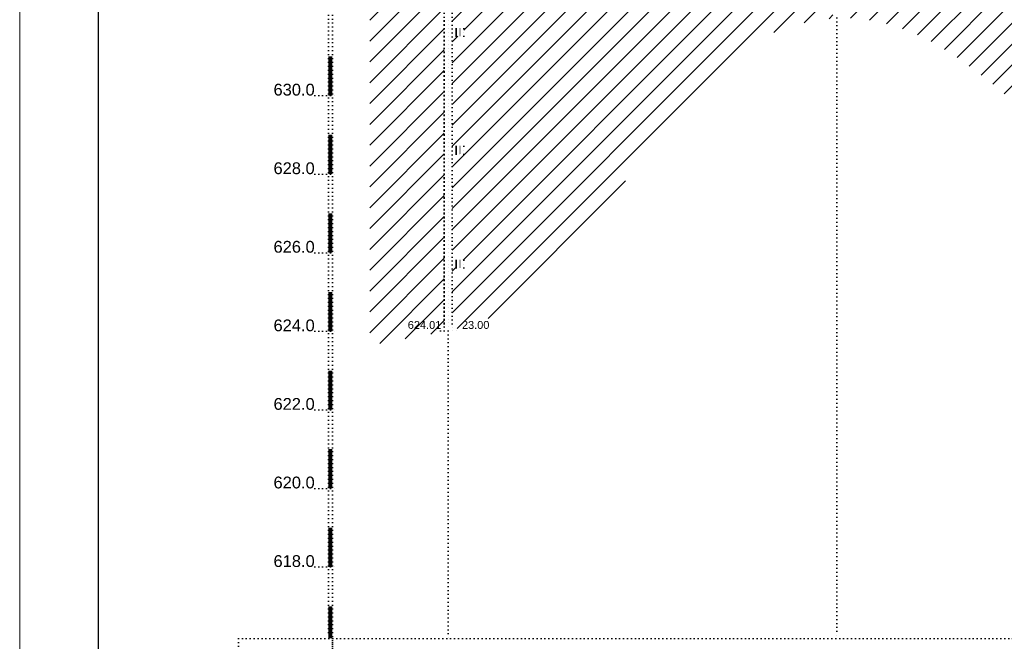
# Model space of a CAD drawing. Header units: millimetres. Extents: x -56135 to 1694203, y -446411 to -23139.
# Tile 51 of 256: x 324717 to 349799, y -137666 to -121844. Entities that reach past the tile are written whole.
import ezdxf

# ---------------------------------------------------------------- set-up
doc = ezdxf.new("R2010")
doc.units = ezdxf.units.MM
doc.linetypes.add('CONTI', pattern=[1, 0, 1])
for name, color, linetype in [('CUT_LRS', 7, 'CONTI'), ('CUT_TST', 7, 'CONTI'), ('ТОЛСТЫЕ_ОСНОВНЫЕ', 6, 'Continuous')]:
    doc.layers.add(name, color=color, linetype=linetype)
doc.layers.add('ТОНКИЕ', color=7, linetype='Continuous', lineweight=9)
doc.styles.get("Standard").update_dxf_attribs({"font": 'arial.ttf'})
pattern_1 = [(45, (-706.807, 158.2672), (-2.65165, 2.65165), [])]

# ---------------------------------------------------------------- blocks, each defined once
blk = doc.blocks.new('*U42')
at = {"layer": 'ТОЛСТЫЕ_ОСНОВНЫЕ', "color": 6}
blk.add_lwpolyline([(20, 5), (1256, 5), (1256, 589), (20, 589)], close=True, dxfattribs=at)
at = {"layer": 'ТОНКИЕ'}
blk.add_lwpolyline([(0, 0), (1261, 0), (1261, 594), (0, 594)], close=True, dxfattribs=at)
blk = doc.blocks.new('UZ_970')
at = {"layer": 'CUT_TST', "color": 0}
for p, q in [((0, 0), (0, 2)), ((0, 2), (2, 2)), ((0, 1.8), (2, 1.8)), ((0, 1.6), (2, 1.6)), ((0, 1.4), (2, 1.4)), ((0, 1.2), (2, 1.2)), ((0, 1), (2, 1)), ((0, 0.8), (2, 0.8)), ((0, 0.6), (2, 0.6)), ((0, 0.4), (2, 0.4)), ((0, 0.2), (2, 0.2)), ((2, 0), (0, 0)), ((2, 2), (2, 0))]:
    blk.add_line(p, q, dxfattribs=at)
blk = doc.blocks.new('геология разряи 2-2')
at = {"layer": 'CUT_LRS', "linetype": 'Continuous'}
h = blk.add_hatch(dxfattribs=at)
h.set_pattern_fill('SUGL_D', color=256, scale=30, style=0)
h.set_pattern_definition(pattern_1)
h.paths.add_polyline_path([(-123.58, -238.46), (-128.09, -238.52), (-133.32, -238.67), (-138.26, -238.88), (-142.93, -239.15), (-147.32, -239.47), (-151.44, -239.83), (-155.29, -240.22), (-158.87, -240.63), (-162.18, -241.05), (-165.3, -241.48), (-168.28, -241.93), (-171.18, -242.39), (-174.08, -242.87), (-177.05, -243.37), (-180.13, -243.9), (-183.41, -244.45), (-186.94, -245.02), (-190.76, -245.6), (-194.9, -246.17), (-199.39, -246.7), (-204.28, -247.19), (-209.58, -247.6), (-215.34, -247.93), (-220.58, -248.11), (-220.58, -427.9), (-215.47, -426.62), (-209.97, -424.4), (-205, -421.6), (-200.48, -418.28), (-196.33, -414.55), (-192.47, -410.5), (-188.83, -406.21), (-185.33, -401.78), (-181.89, -397.29), (-178.51, -392.78), (-175.16, -388.29), (-171.83, -383.85), (-168.51, -379.51), (-165.19, -375.29), (-161.86, -371.23), (-158.5, -367.37), (-155.09, -363.74), (-151.55, -360.39), (-147.8, -357.35), (-143.73, -354.68), (-139.27, -352.41), (-134.32, -350.58), (-128.79, -349.25), (-123.58, -348.58)])
h.paths.add_polyline_path([(-217.58, -269.15), (-217.58, -271.15), (-219.58, -271.15), (-219.58, -269.15)], flags=16)
h.paths.add_polyline_path([(-217.58, -251.15), (-219.58, -251.15), (-219.58, -249.15), (-217.58, -249.15)], flags=16)
h.paths.add_polyline_path([(-162.61, -301.32), (-151.61, -301.32), (-151.61, -309.32), (-162.61, -309.32), (-162.61, -305.32)], flags=16)
h.paths.add_polyline_path([(-141.98, -290.45), (-139.98, -290.45), (-140.98, -292.45)], flags=16)
h.paths.add_polyline_path([(-217.58, -297.15), (-217.58, -299.15), (-219.58, -299.15), (-219.58, -297.15)], flags=16)
h.paths.add_polyline_path([(-189.55, -319.4, -1), (-197.55, -319.4, -1)], flags=16)
h.paths.add_polyline_path([(-217.58, -327.15), (-217.58, -329.15), (-219.58, -329.15), (-219.58, -327.15)], flags=16)
h.paths.add_polyline_path([(-217.58, -351.15), (-217.58, -353.15), (-219.58, -353.15), (-219.58, -351.15)], flags=16)
h.paths.add_polyline_path([(-217.58, -381.15), (-217.58, -383.15), (-219.58, -383.15), (-219.58, -381.15)], flags=16)
h.paths.add_polyline_path([(-217.58, -410.15), (-217.58, -412.15), (-219.58, -412.15), (-219.58, -410.15)], flags=16)
h.paths.add_polyline_path([(-159.58, -302.46), (-154.65, -302.46), (-154.65, -306.96), (-159.58, -306.96)], flags=8)
h.paths.add_polyline_path([(-195.21, -316.78), (-191.7, -316.78), (-191.7, -322.03), (-195.21, -322.03)], flags=8)
h.paths.add_polyline_path([(-140.01, -296.95), (-130.44, -296.95), (-130.44, -293.94), (-140.01, -293.94)], flags=24)
h.paths.add_polyline_path([(-140.06, -293.16), (-127.34, -293.16), (-127.34, -289.73), (-140.06, -289.73)], flags=24)
h.paths.add_polyline_path([(-133.39, -348.45), (-126.1, -348.45), (-126.1, -345.44), (-133.39, -345.44)], flags=24)
h.paths.add_polyline_path([(-218.59, -428.15), (-212.15, -428.15), (-212.15, -425.14), (-218.59, -425.14)], flags=9)
h = blk.add_hatch(dxfattribs=at)
h.set_pattern_fill('SUGL_D', color=256, scale=30, style=0)
h.set_pattern_definition(pattern_1)
h.paths.add_polyline_path([(-14.03, -243.64), (-20.99, -243.61), (-28.5, -243.46), (-35.61, -243.21), (-42.36, -242.88), (-48.81, -242.49), (-54.99, -242.04), (-60.95, -241.56), (-66.75, -241.06), (-72.44, -240.55), (-78.17, -240.06), (-84.1, -239.59), (-90.41, -239.18), (-97.24, -238.84), (-104.78, -238.6), (-113.17, -238.46), (-121.58, -238.45), (-121.58, -348.49), (-117.41, -348.64), (-112.46, -349.34), (-107.64, -350.57), (-102.85, -352.38), (-97.99, -354.79), (-92.96, -357.86), (-87.66, -361.6), (-81.99, -366.06), (-75.86, -371.27), (-69.19, -377.22), (-61.88, -383.9), (-53.87, -391.29), (-45.05, -399.37), (-35.37, -408.13), (-24.72, -417.57), (-14.19, -426.65), (-14.03, -426.65)])
h.paths.add_polyline_path([(-92.7, -296.93, -1), (-100.7, -296.93, -1)], flags=16)
h.paths.add_polyline_path([(-73.55, -293.51), (-62.55, -293.51), (-62.55, -301.51), (-73.55, -301.51), (-73.55, -297.51)], flags=16)
h.paths.add_polyline_path([(-118.58, -287.45), (-118.58, -289.45), (-120.58, -289.45), (-120.58, -287.45)], flags=16)
h.paths.add_polyline_path([(-118.58, -246.45), (-120.58, -246.45), (-120.58, -244.45), (-118.58, -244.45)], flags=16)
h.paths.add_polyline_path([(-35.74, -298.22, -1), (-43.74, -298.22, -1)], flags=16)
h.paths.add_polyline_path([(-32.43, -261.65), (-30.43, -261.65), (-31.43, -263.65)], flags=16)
h.paths.add_polyline_path([(-118.58, -339.45), (-118.58, -341.45), (-120.58, -341.45), (-120.58, -339.45)], flags=16)
h.paths.add_polyline_path([(-70.52, -294.65), (-65.59, -294.65), (-65.59, -299.15), (-70.52, -299.15)], flags=8)
h.paths.add_polyline_path([(-41.4, -295.59), (-37.89, -295.59), (-37.89, -300.85), (-41.4, -300.85)], flags=8)
h.paths.add_polyline_path([(-98.36, -294.3), (-94.86, -294.3), (-94.86, -299.56), (-98.36, -299.56)], flags=8)
h.paths.add_polyline_path([(-30.46, -268.15), (-21.03, -268.15), (-21.03, -265.14), (-30.46, -265.14)], flags=24)
h.paths.add_polyline_path([(-30.51, -264.36), (-17.65, -264.36), (-17.65, -260.93), (-30.51, -260.93)], flags=24)
h.paths.add_polyline_path([(-119.59, -348.45), (-113.58, -348.45), (-113.58, -345.44), (-119.59, -345.44)], flags=24)
h = blk.add_hatch(dxfattribs=at)
h.set_pattern_fill('SUGL_D', color=256, scale=30, style=0)
h.set_pattern_definition(pattern_1)
h.paths.add_polyline_path([(-222.58, -248.17), (-241.58, -248.69), (-241.58, -431.84), (-222.58, -428.33)])
h.paths.add_polyline_path([(-239.98, -275.15), (-240.98, -273.15), (-238.98, -273.15)], flags=16)
h.paths.add_polyline_path([(-238.99, -279.65), (-229.85, -279.65), (-229.85, -276.64), (-238.99, -276.64)], flags=24)
h.paths.add_polyline_path([(-239.06, -275.86), (-226.63, -275.86), (-226.63, -272.43), (-239.06, -272.43)], flags=24)
h.paths.add_polyline_path([(-232.39, -428.15), (-224.96, -428.15), (-224.96, -425.14), (-232.39, -425.14)], flags=24)
for p, q in [((-252.08, -194.63), (-252.08, -506.45)), ((-251.08, -194.63), (-251.08, -519.45)), ((-222.58, -198.15), (-222.58, -428.15)), ((-220.58, -198.15), (-220.58, -428.15)), ((-122.58, -348.45), (-122.58, -506.45)), ((-222.58, -349.15), (-220.58, -349.15)), ((-222.58, -350.15), (-220.58, -350.15)), ((-222.58, -351.15), (-220.58, -351.15)), ((-222.58, -352.15), (-220.58, -352.15)), ((-222.58, -353.15), (-220.58, -353.15)), ((-222.58, -354.15), (-220.58, -354.15)), ((-222.58, -355.15), (-220.58, -355.15)), ((-222.58, -356.15), (-220.58, -356.15)), ((-222.58, -357.15), (-220.58, -357.15)), ((-222.58, -358.15), (-220.58, -358.15)), ((-222.58, -359.15), (-220.58, -359.15)), ((-222.58, -360.15), (-220.58, -360.15)), ((-222.58, -361.15), (-220.58, -361.15)), ((-222.58, -362.15), (-220.58, -362.15)), ((-222.58, -363.15), (-220.58, -363.15)), ((-222.58, -364.15), (-220.58, -364.15)), ((-222.58, -365.15), (-220.58, -365.15)), ((-222.58, -366.15), (-220.58, -366.15)), ((-255.58, -368.25), (-249.58, -368.25)), ((-222.58, -367.15), (-220.58, -367.15)), ((-222.58, -368.15), (-220.58, -368.15)), ((-222.58, -369.15), (-220.58, -369.15)), ((-222.58, -370.15), (-220.58, -370.15)), ((-222.58, -371.15), (-220.58, -371.15)), ((-222.58, -372.15), (-220.58, -372.15)), ((-222.58, -373.15), (-220.58, -373.15)), ((-222.58, -374.15), (-220.58, -374.15)), ((-222.58, -375.15), (-220.58, -375.15)), ((-222.58, -376.15), (-220.58, -376.15)), ((-222.58, -377.15), (-220.58, -377.15)), ((-222.58, -378.15), (-220.58, -378.15)), ((-222.58, -379.15), (-220.58, -379.15)), ((-222.58, -380.15), (-220.58, -380.15)), ((-222.58, -381.15), (-220.58, -381.15)), ((-222.58, -382.15), (-220.58, -382.15)), ((-222.58, -383.15), (-220.58, -383.15)), ((-222.58, -384.15), (-220.58, -384.15)), ((-222.58, -385.15), (-220.58, -385.15)), ((-222.58, -386.15), (-220.58, -386.15)), ((-255.58, -388.25), (-249.58, -388.25)), ((-222.58, -387.15), (-220.58, -387.15)), ((-222.58, -388.15), (-220.58, -388.15)), ((-222.58, -389.15), (-220.58, -389.15)), ((-222.58, -390.15), (-220.58, -390.15)), ((-222.58, -391.15), (-220.58, -391.15)), ((-222.58, -392.15), (-220.58, -392.15)), ((-222.58, -393.15), (-220.58, -393.15)), ((-222.58, -394.15), (-220.58, -394.15)), ((-222.58, -395.15), (-220.58, -395.15)), ((-222.58, -396.15), (-220.58, -396.15)), ((-222.58, -397.15), (-220.58, -397.15)), ((-222.58, -398.15), (-220.58, -398.15)), ((-222.58, -399.15), (-220.58, -399.15)), ((-222.58, -400.15), (-220.58, -400.15)), ((-222.58, -401.15), (-220.58, -401.15)), ((-222.58, -402.15), (-220.58, -402.15)), ((-222.58, -403.15), (-220.58, -403.15)), ((-222.58, -404.15), (-220.58, -404.15)), ((-222.58, -405.15), (-220.58, -405.15)), ((-222.58, -406.15), (-220.58, -406.15)), ((-255.58, -408.25), (-249.58, -408.25)), ((-222.58, -407.15), (-220.58, -407.15)), ((-222.58, -408.15), (-220.58, -408.15)), ((-222.58, -409.15), (-220.58, -409.15)), ((-222.58, -410.15), (-220.58, -410.15)), ((-222.58, -411.15), (-220.58, -411.15)), ((-222.58, -412.15), (-220.58, -412.15)), ((-222.58, -413.15), (-220.58, -413.15)), ((-222.58, -414.15), (-220.58, -414.15)), ((-222.58, -415.15), (-220.58, -415.15)), ((-222.58, -416.15), (-220.58, -416.15)), ((-222.58, -417.15), (-220.58, -417.15)), ((-222.58, -418.15), (-220.58, -418.15)), ((-222.58, -419.15), (-220.58, -419.15)), ((-222.58, -420.15), (-220.58, -420.15)), ((-222.58, -421.15), (-220.58, -421.15)), ((-222.58, -422.15), (-220.58, -422.15)), ((-222.58, -423.15), (-220.58, -423.15)), ((-222.58, -424.15), (-220.58, -424.15)), ((-222.58, -425.15), (-220.58, -425.15)), ((-222.58, -426.15), (-220.58, -426.15)), ((-255.58, -428.25), (-249.58, -428.25)), ((-224.58, -428.15), (-223.58, -428.15)), ((-223.58, -428.15), (-221.58, -428.15)), ((-222.58, -427.15), (-220.58, -427.15)), ((-222.58, -428.15), (-220.58, -428.15)), ((-222.58, -428.15), (-220.58, -428.15)), ((-222.58, -428.15), (-220.58, -428.15)), ((-221.58, -428.15), (-219.58, -428.15)), ((-221.58, -428.15), (-221.58, -506.45)), ((-219.58, -428.15), (-218.58, -428.15)), ((-255.58, -448.25), (-249.58, -448.25)), ((-255.58, -468.25), (-249.58, -468.25)), ((-255.58, -488.25), (-249.58, -488.25)), ((-275.01, -506.45), (-275.01, -521.45)), ((-275.01, -506.45), (181.12, -506.45)), ((-251.08, -506.45), (-251.08, -521.45))]:
    blk.add_line(p, q)
at = {"const_width": 1}
for points in [[(-251.58, -368.25), (-251.58, -358.25)], [(-251.58, -388.25), (-251.58, -378.25)], [(-251.58, -408.25), (-251.58, -398.25)], [(-251.58, -428.25), (-251.58, -418.25)], [(-251.58, -448.25), (-251.58, -438.25)], [(-251.58, -468.25), (-251.58, -458.25)], [(-251.58, -488.25), (-251.58, -478.25)], [(-251.58, -506.45), (-251.58, -498.25)]]:
    blk.add_lwpolyline(points, dxfattribs=at)
for p in [(-219.58, -353.15), (-219.58, -383.15), (-219.58, -412.15)]:
    blk.add_blockref('UZ_970', p)
for s, height, p in [('630.0', 3, (-266.08, -368.25)), ('628.0', 3, (-266.08, -388.25)), ('626.0', 3, (-266.08, -408.25)), ('624.0', 3, (-266.08, -428.25)), ('624.01', 2, (-231.88, -427.65)), ('23.00', 2, (-218.08, -427.65)), ('622.0', 3, (-266.08, -448.25)), ('620.0', 3, (-266.08, -468.25)), ('618.0', 3, (-266.08, -488.25))]:
    blk.add_text(s, height=height).set_placement(p)

msp = doc.modelspace()

# ---------------------------------------------------------------- block references
at = {"xscale": 100, "yscale": 100, "zscale": 100}
msp.add_blockref('*U42', (324717.5, -157904.7), dxfattribs=at)
at = {"layer": 'CUT_LRS', "linetype": 'Continuous', "xscale": 100, "yscale": 100, "zscale": 100}
msp.add_blockref('геология разряи 2-2', (357791.3, -86949.1), dxfattribs=at)

doc.saveas('drawing.dxf')
